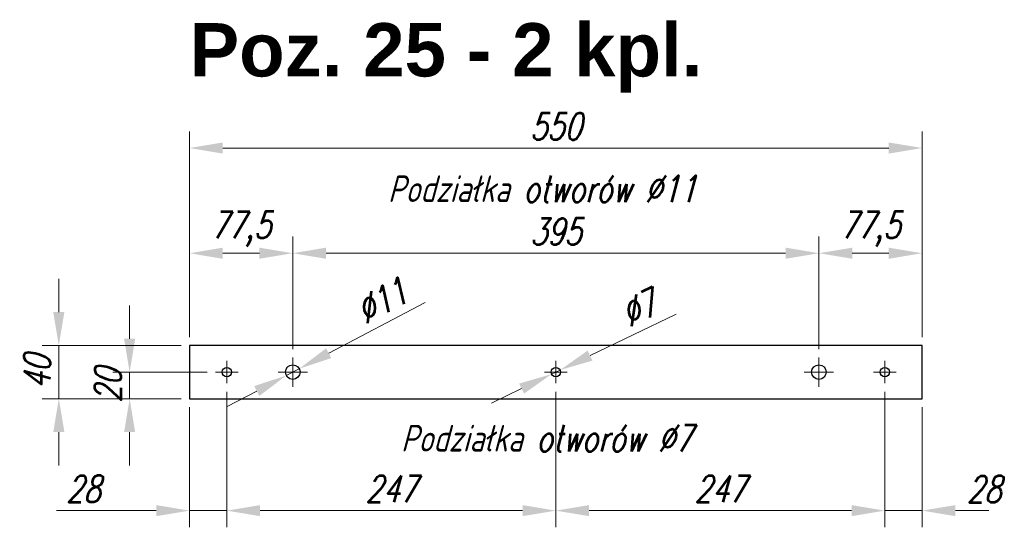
# Model space of a CAD drawing. Header units: millimetres. Extents: x -176817 to 571382, y -58489 to 156123.
# Tile 127 of 256: x -68674 to -67935, y 98344 to 98725. Entities that reach past the tile are written whole.
import ezdxf

# ---------------------------------------------------------------- set-up
doc = ezdxf.new("R2010")
doc.units = ezdxf.units.MM
doc.header["$LTSCALE"] = 0.2
for name, pattern in [('AM_ISO08W050', [18, 12, -1.5, 3, -1.5]), ('AM_ISO08W050x2', [9, 6, -0.75, 1.5, -0.75]), ('DASHDOT', [25.4, 12.7, -6.35, 0, -6.35])]:
    doc.linetypes.add(name, pattern=pattern)
doc.layers.get('Defpoints').update_dxf_attribs({"lineweight": 13})
for name, color, linetype, lineweight in [('-AAA Opisy2', 71, 'Continuous', 18), ('-AAA Otw nowe 1', 64, 'DASHDOT', 18), ('-AAA Siatka', 20, 'Continuous', 40), ('-AAA Widok', 2, 'Continuous', 30), ('-AAA Wymiar', 1, 'Continuous', 18), ('AM_7', 4, 'AM_ISO08W050', 13)]:
    doc.layers.add(name, color=color, linetype=linetype, lineweight=lineweight)
doc.layers.get('-AAA Otw nowe 1').off()
doc.styles.add('Arial B', font='arialbd.ttf')
doc.styles.add('WYMIARY', font='ROMANS.shx', dxfattribs={"width": 0.75, "oblique": 15})
doc.dimstyles.new('1 do 10', dxfattribs={"dimscale": 10, "dimtxt": 2, "dimasz": 2.5, "dimexe": 1.25, "dimexo": 0.625, "dimtad": 1, "dimdec": 1, "dimtxsty": 'WYMIARY', "dimcen": 2.5, "dimclrd": 256, "dimclre": 256, "dimclrt": 5, "dimadec": 0, "dimazin": 0, "dimtfac": 1, "dimtdec": 1, "dimtmove": 0, "dimatfit": 3, "dimfxl": 1.25, "dimlwd": -1, "dimlwe": -1, "dimarcsym": 0})

# ---------------------------------------------------------------- blocks, each defined once
blk = doc.blocks.new('PŁ A-10-1')
at = {"layer": '-AAA Siatka'}
blk.add_point((20, -275), dxfattribs=at)
at = {"layer": '-AAA Widok'}
blk.add_lwpolyline([(0, -550), (40, -550), (40, 0), (0, 0)], close=True, dxfattribs=at)
for centre, radius in [((20, -28.02), 3.5), ((20, -77.5), 5.5), ((20, -275), 3.5), ((20, -472.5), 5.5), ((20, -522), 3.5)]:
    blk.add_circle(centre, radius, dxfattribs=at)
at = {"layer": 'AM_7', "linetype": 'AM_ISO08W050x2'}
for p, q in [((20, -28.02), (20, -19.52)), ((20, -28.02), (11.5, -28.02)), ((20, -28.02), (28.5, -28.02)), ((20, -28.02), (20, -36.52)), ((20, -77.5), (20, -66.5)), ((20, -77.5), (9, -77.5)), ((20, -77.5), (31, -77.5)), ((20, -77.5), (20, -88.5)), ((20, -275), (20, -266.5)), ((20, -275), (11.5, -275)), ((20, -275), (28.5, -275)), ((20, -275), (20, -283.5)), ((20, -472.5), (20, -461.5)), ((20, -472.5), (9, -472.5)), ((20, -472.5), (31, -472.5)), ((20, -472.5), (20, -483.5)), ((20, -522), (20, -513.5)), ((20, -522), (11.5, -522)), ((20, -522), (28.5, -522)), ((20, -522), (20, -530.5))]:
    blk.add_line(p, q, dxfattribs=at)
blk = doc.blocks.new('*D554')
at = {"layer": '-AAA Wymiar', "transparency": 16777216}
for p, q in [((-68591.67, 98485.95), (-68591.67, 98510.95)), ((-68533.45, 98460.95), (-68604.17, 98460.95)), ((-68591.67, 98440.95), (-68591.67, 98460.95)), ((-68552.97, 98440.95), (-68604.17, 98440.95)), ((-68591.67, 98415.95), (-68591.67, 98390.95))]:
    blk.add_line(p, q, dxfattribs=at)
for points in [[(-68595.84, 98485.95), (-68587.5, 98485.95), (-68591.67, 98460.95)], [(-68595.84, 98415.95), (-68587.5, 98415.95), (-68591.67, 98440.95)]]:
    blk.add_solid(points, dxfattribs=at)
at = {"layer": 'Defpoints', "color": 0, "transparency": 16777216}
for p in [(-68591.67, 98460.95), (-68527.2, 98460.95), (-68546.72, 98440.95)]:
    blk.add_point(p, dxfattribs=at)
at = {"layer": '-AAA Wymiar', "color": 5, "transparency": 16777216, "insert": (-68607.92, 98450.95), "char_height": 20, "attachment_point": 5, "rotation": 90, "style": 'WYMIARY'}
blk.add_mtext('20', dxfattribs=at)
blk = doc.blocks.new('*D555')
at = {"layer": '-AAA Wymiar', "transparency": 16777216}
for p, q in [((-68644.84, 98505.95), (-68644.84, 98530.95)), ((-68552.97, 98480.95), (-68657.34, 98480.95)), ((-68644.84, 98480.95), (-68644.84, 98440.95)), ((-68552.97, 98440.95), (-68657.34, 98440.95)), ((-68644.84, 98415.95), (-68644.84, 98390.95))]:
    blk.add_line(p, q, dxfattribs=at)
for points in [[(-68649.01, 98505.95), (-68640.67, 98505.95), (-68644.84, 98480.95)], [(-68649.01, 98415.95), (-68640.67, 98415.95), (-68644.84, 98440.95)]]:
    blk.add_solid(points, dxfattribs=at)
at = {"layer": 'Defpoints', "color": 0, "transparency": 16777216}
for p in [(-68546.72, 98480.95), (-68644.84, 98440.95), (-68546.72, 98440.95)]:
    blk.add_point(p, dxfattribs=at)
at = {"layer": '-AAA Wymiar', "color": 5, "transparency": 16777216, "insert": (-68661.09, 98460.95), "char_height": 20, "attachment_point": 5, "rotation": 90, "style": 'WYMIARY'}
blk.add_mtext('40', dxfattribs=at)
blk = doc.blocks.new('*D556')
at = {"layer": '-AAA Wymiar', "transparency": 16777216}
for p, q in [((-68546.72, 98487.2), (-68546.72, 98562.65)), ((-68469.22, 98478.2), (-68469.22, 98562.65)), ((-68521.72, 98550.15), (-68494.22, 98550.15))]:
    blk.add_line(p, q, dxfattribs=at)
for points in [[(-68521.72, 98554.31), (-68521.72, 98545.98), (-68546.72, 98550.15)], [(-68494.22, 98554.31), (-68494.22, 98545.98), (-68469.22, 98550.15)]]:
    blk.add_solid(points, dxfattribs=at)
at = {"layer": 'Defpoints', "color": 0, "transparency": 16777216}
for p in [(-68469.22, 98550.15), (-68546.72, 98480.95), (-68469.22, 98471.95)]:
    blk.add_point(p, dxfattribs=at)
at = {"layer": '-AAA Wymiar', "color": 5, "transparency": 16777216, "insert": (-68507.97, 98568.3), "char_height": 20, "attachment_point": 5, "style": 'WYMIARY'}
blk.add_mtext('77,5', dxfattribs=at)
blk = doc.blocks.new('*D557')
at = {"layer": '-AAA Wymiar', "transparency": 16777216}
for p, q in [((-68369.82, 98513.2), (-68442.22, 98475.14)), ((-68474.09, 98458.39), (-68464.35, 98463.51)), ((-68496.21, 98446.76), (-68518.34, 98435.13))]:
    blk.add_line(p, q, dxfattribs=at)
for points in [[(-68444.16, 98478.83), (-68440.28, 98471.45), (-68464.35, 98463.51)], [(-68498.15, 98450.45), (-68494.28, 98443.07), (-68474.09, 98458.39)]]:
    blk.add_solid(points, dxfattribs=at)
at = {"layer": 'Defpoints', "color": 0, "transparency": 16777216}
for p in [(-68464.35, 98463.51), (-68474.09, 98458.39)]:
    blk.add_point(p, dxfattribs=at)
at = {"layer": '-AAA Wymiar', "color": 5, "transparency": 16777216, "insert": (-68402.52, 98514.37), "char_height": 20, "attachment_point": 5, "rotation": 27.7286, "style": 'WYMIARY'}
blk.add_mtext('∅11', dxfattribs=at)
blk = doc.blocks.new('*D558')
at = {"layer": '-AAA Wymiar', "transparency": 16777216}
for p, q in [((-68181.38, 98504.5), (-68246.04, 98473.33)), ((-68274.87, 98459.43), (-68268.56, 98462.47)), ((-68297.39, 98448.58), (-68319.91, 98437.72))]:
    blk.add_line(p, q, dxfattribs=at)
for points in [[(-68247.85, 98477.08), (-68244.23, 98469.57), (-68268.56, 98462.47)], [(-68299.2, 98452.33), (-68295.58, 98444.82), (-68274.87, 98459.43)]]:
    blk.add_solid(points, dxfattribs=at)
at = {"layer": 'Defpoints', "color": 0, "transparency": 16777216}
for p in [(-68268.56, 98462.47), (-68274.87, 98459.43)]:
    blk.add_point(p, dxfattribs=at)
at = {"layer": '-AAA Wymiar', "color": 5, "transparency": 16777216, "insert": (-68209.51, 98508.98), "char_height": 20, "attachment_point": 5, "rotation": 25.73682, "style": 'WYMIARY'}
blk.add_mtext('∅7', dxfattribs=at)
blk = doc.blocks.new('*D559')
at = {"layer": '-AAA Wymiar', "transparency": 16777216}
for p, q in [((-68469.22, 98478.2), (-68469.22, 98562.65)), ((-68074.22, 98478.2), (-68074.22, 98562.65)), ((-68444.22, 98550.15), (-68099.22, 98550.15))]:
    blk.add_line(p, q, dxfattribs=at)
for points in [[(-68444.22, 98554.31), (-68444.22, 98545.98), (-68469.22, 98550.15)], [(-68099.22, 98554.31), (-68099.22, 98545.98), (-68074.22, 98550.15)]]:
    blk.add_solid(points, dxfattribs=at)
at = {"layer": 'Defpoints', "color": 0, "transparency": 16777216}
for p in [(-68074.22, 98550.15), (-68469.22, 98471.95), (-68074.22, 98471.95)]:
    blk.add_point(p, dxfattribs=at)
at = {"layer": '-AAA Wymiar', "color": 5, "transparency": 16777216, "insert": (-68271.72, 98566.4), "char_height": 20, "attachment_point": 5, "style": 'WYMIARY'}
blk.add_mtext('395', dxfattribs=at)
blk = doc.blocks.new('*D560')
at = {"layer": '-AAA Wymiar', "transparency": 16777216}
for p, q in [((-68074.22, 98478.2), (-68074.22, 98562.65)), ((-67996.72, 98487.2), (-67996.72, 98562.65)), ((-68049.22, 98550.15), (-68021.72, 98550.15))]:
    blk.add_line(p, q, dxfattribs=at)
for points in [[(-68049.22, 98554.31), (-68049.22, 98545.98), (-68074.22, 98550.15)], [(-68021.72, 98554.31), (-68021.72, 98545.98), (-67996.72, 98550.15)]]:
    blk.add_solid(points, dxfattribs=at)
at = {"layer": 'Defpoints', "color": 0, "transparency": 16777216}
for p in [(-67996.72, 98550.15), (-67996.72, 98480.95), (-68074.22, 98471.95)]:
    blk.add_point(p, dxfattribs=at)
at = {"layer": '-AAA Wymiar', "color": 5, "transparency": 16777216, "insert": (-68035.47, 98568.3), "char_height": 20, "attachment_point": 5, "style": 'WYMIARY'}
blk.add_mtext('77,5', dxfattribs=at)
blk = doc.blocks.new('*D561')
at = {"layer": '-AAA Wymiar', "transparency": 16777216}
for p, q in [((-68518.7, 98446.2), (-68518.7, 98344.49)), ((-68546.72, 98434.7), (-68546.72, 98344.49)), ((-68571.72, 98356.99), (-68646.69, 98356.99)), ((-68518.7, 98356.99), (-68546.72, 98356.99)), ((-68493.7, 98356.99), (-68468.7, 98356.99))]:
    blk.add_line(p, q, dxfattribs=at)
for points in [[(-68571.72, 98361.15), (-68571.72, 98352.82), (-68546.72, 98356.99)], [(-68493.7, 98361.15), (-68493.7, 98352.82), (-68518.7, 98356.99)]]:
    blk.add_solid(points, dxfattribs=at)
at = {"layer": 'Defpoints', "color": 0, "transparency": 16777216}
for p in [(-68518.7, 98452.45), (-68546.72, 98440.95), (-68518.7, 98356.99)]:
    blk.add_point(p, dxfattribs=at)
at = {"layer": '-AAA Wymiar', "color": 5, "transparency": 16777216, "insert": (-68626.36, 98373.24), "char_height": 20, "attachment_point": 5, "style": 'WYMIARY'}
blk.add_mtext('28', dxfattribs=at)
blk = doc.blocks.new('*D562')
at = {"layer": '-AAA Wymiar', "transparency": 16777216}
for p, q in [((-68518.7, 98446.2), (-68518.7, 98344.49)), ((-68271.72, 98446.2), (-68271.72, 98344.49)), ((-68493.7, 98356.99), (-68296.72, 98356.99))]:
    blk.add_line(p, q, dxfattribs=at)
for points in [[(-68493.7, 98361.15), (-68493.7, 98352.82), (-68518.7, 98356.99)], [(-68296.72, 98361.15), (-68296.72, 98352.82), (-68271.72, 98356.99)]]:
    blk.add_solid(points, dxfattribs=at)
at = {"layer": 'Defpoints', "color": 0, "transparency": 16777216}
for p in [(-68518.7, 98452.45), (-68271.72, 98452.45), (-68271.72, 98356.99)]:
    blk.add_point(p, dxfattribs=at)
at = {"layer": '-AAA Wymiar', "color": 5, "transparency": 16777216, "insert": (-68395.21, 98373.24), "char_height": 20, "attachment_point": 5, "style": 'WYMIARY'}
blk.add_mtext('247', dxfattribs=at)
blk = doc.blocks.new('*D563')
at = {"layer": '-AAA Wymiar', "transparency": 16777216}
for p, q in [((-68271.72, 98446.2), (-68271.72, 98344.49)), ((-68024.72, 98446.2), (-68024.72, 98344.49)), ((-68246.72, 98356.99), (-68049.72, 98356.99))]:
    blk.add_line(p, q, dxfattribs=at)
for points in [[(-68246.72, 98361.15), (-68246.72, 98352.82), (-68271.72, 98356.99)], [(-68049.72, 98361.15), (-68049.72, 98352.82), (-68024.72, 98356.99)]]:
    blk.add_solid(points, dxfattribs=at)
at = {"layer": 'Defpoints', "color": 0, "transparency": 16777216}
for p in [(-68271.72, 98452.45), (-68024.72, 98452.45), (-68024.72, 98356.99)]:
    blk.add_point(p, dxfattribs=at)
at = {"layer": '-AAA Wymiar', "color": 5, "transparency": 16777216, "insert": (-68148.22, 98373.24), "char_height": 20, "attachment_point": 5, "style": 'WYMIARY'}
blk.add_mtext('247', dxfattribs=at)
blk = doc.blocks.new('*D564')
at = {"layer": '-AAA Wymiar', "transparency": 16777216}
for p, q in [((-67996.72, 98434.7), (-67996.72, 98344.49)), ((-68024.72, 98358.7), (-68024.72, 98369.49)), ((-68049.72, 98356.99), (-68074.72, 98356.99)), ((-68024.72, 98356.99), (-67996.72, 98356.99)), ((-67971.72, 98356.99), (-67946.72, 98356.99))]:
    blk.add_line(p, q, dxfattribs=at)
for points in [[(-68049.72, 98361.15), (-68049.72, 98352.82), (-68024.72, 98356.99)], [(-67971.72, 98361.15), (-67971.72, 98352.82), (-67996.72, 98356.99)]]:
    blk.add_solid(points, dxfattribs=at)
at = {"layer": 'Defpoints', "color": 0, "transparency": 16777216}
for p in [(-67996.72, 98440.95), (-67996.72, 98356.99), (-68024.72, 98352.45)]:
    blk.add_point(p, dxfattribs=at)
at = {"layer": '-AAA Wymiar', "color": 5, "transparency": 16777216, "insert": (-67950.17, 98373.15), "char_height": 20, "attachment_point": 5, "style": 'WYMIARY'}
blk.add_mtext('28', dxfattribs=at)
blk = doc.blocks.new('*D577')
at = {"layer": '-AAA Wymiar', "transparency": 16777216}
for p, q in [((-68546.72, 98487.2), (-68546.72, 98641.6)), ((-67996.72, 98487.2), (-67996.72, 98641.6)), ((-68521.72, 98629.1), (-68021.72, 98629.1))]:
    blk.add_line(p, q, dxfattribs=at)
for points in [[(-68521.72, 98633.27), (-68521.72, 98624.94), (-68546.72, 98629.1)], [(-68021.72, 98633.27), (-68021.72, 98624.94), (-67996.72, 98629.1)]]:
    blk.add_solid(points, dxfattribs=at)
at = {"layer": 'Defpoints', "color": 0, "transparency": 16777216}
for p in [(-67996.72, 98629.1), (-68546.72, 98480.95), (-67996.72, 98480.95)]:
    blk.add_point(p, dxfattribs=at)
at = {"layer": '-AAA Wymiar', "color": 5, "transparency": 16777216, "insert": (-68271.72, 98645.35), "char_height": 20, "attachment_point": 5, "style": 'WYMIARY'}
blk.add_mtext('550', dxfattribs=at)

msp = doc.modelspace()

# ---------------------------------------------------------------- block references
at = {"layer": '-AAA Otw nowe 1', "rotation": 90}
msp.add_blockref('PŁ A-10-1', (-68546.7169, 98440.9508), dxfattribs=at)

# ---------------------------------------------------------------- texts
at = {"layer": '-AAA Opisy2'}
for s, insert, char_height, width, attachment_point, style in [('Poz. 25 - 2 kpl.', (-68546.7169, 98696.7626), 40, 922.669786, 4, 'Arial B'), ('Podziałka otworów %%C11', (-68397.713, 98608.5672, 0), 20, 1395.235839, 1, 'WYMIARY'), ('Podziałka otworów %%C7', (-68387.9424, 98421.3316, 0), 20, 1395.235839, 1, 'WYMIARY')]:
    msp.add_mtext(s, dxfattribs=dict(at, insert=insert, char_height=char_height, width=width, attachment_point=attachment_point, style=style))

# ---------------------------------------------------------------- dimensions: what is measured, and where the dimension line sits
at = {"layer": '-AAA Wymiar'}
dim = msp.add_linear_dim(base=(-67996.7169, 98629.1047), p1=(-68546.7169, 98480.9508), p2=(-67996.7169, 98480.9508), dimstyle='1 do 10', dxfattribs=at)
dim.commit()
dim.dimension.update_dxf_attribs({"geometry": '*D577', "text_midpoint": (-68271.7169, 98645.3547)})
for base, p1, p2, picture, middle in [((-68469.2169, 98550.1466), (-68546.7169, 98480.9508), (-68469.2169, 98471.9508), '*D556', (-68507.9669, 98550.1466)), ((-68518.6977, 98356.9853), (-68546.7169, 98440.9508), (-68518.6977, 98452.4508), '*D561', (-68626.3607, 98356.9853))]:
    dim = msp.add_linear_dim(base=base, p1=p1, p2=p2, dimstyle='1 do 10', dxfattribs=at)
    dim.commit()
    dim.dimension.update_dxf_attribs({"geometry": picture, "text_midpoint": middle, "dimtype": 160})
for base, p1, p2, picture, middle in [((-68074.2169, 98550.1466), (-68469.2169, 98471.9508), (-68074.2169, 98471.9508), '*D559', (-68271.7169, 98566.3966)), ((-67996.7169, 98550.1466), (-68074.2169, 98471.9508), (-67996.7169, 98480.9508), '*D560', (-68035.4669, 98568.3013)), ((-68271.7169, 98356.9853), (-68518.6977, 98452.4508), (-68271.7169, 98452.4508), '*D562', (-68395.2073, 98373.2353)), ((-68024.7169, 98356.9853), (-68271.7169, 98452.4508), (-68024.7169, 98452.4508), '*D563', (-68148.2169, 98373.2353))]:
    dim = msp.add_linear_dim(base=base, p1=p1, p2=p2, dimstyle='1 do 10', override={"dimtmove": 1}, dxfattribs=at)
    dim.commit()
    dim.dimension.update_dxf_attribs({"geometry": picture, "text_midpoint": middle})
for p1, p2, picture, middle in [((-68474.0853, 98458.3918), (-68464.3485, 98463.5099), '*D557', (-68402.5174, 98514.3696)), ((-68274.8697, 98459.431), (-68268.5641, 98462.4707), '*D558', (-68209.5067, 98508.9794))]:
    dim = msp.add_diameter_dim_2p(p1=p1, p2=p2, dimstyle='1 do 10', dxfattribs=at)
    dim.commit()
    dim.dimension.update_dxf_attribs({"geometry": picture, "text_midpoint": middle})
dim = msp.add_linear_dim(base=(-68644.8403, 98440.9508), p1=(-68546.7169, 98480.9508), p2=(-68546.7169, 98440.9508), angle=90, dimstyle='1 do 10', dxfattribs=at)
dim.commit()
dim.dimension.update_dxf_attribs({"geometry": '*D555', "text_midpoint": (-68661.0903, 98460.9508)})
dim = msp.add_linear_dim(base=(-68591.6695, 98460.9508), p1=(-68546.7169, 98440.9508), p2=(-68527.1977, 98460.9508), angle=90, dimstyle='1 do 10', dxfattribs=at)
dim.commit()
dim.dimension.update_dxf_attribs({"geometry": '*D554', "text_midpoint": (-68591.6695, 98450.9508), "dimtype": 160})
dim = msp.add_linear_dim(base=(-67996.7169, 98356.9853), p1=(-68024.7169, 98352.4508), p2=(-67996.7169, 98440.9508), dimstyle='1 do 10', override={"dimtmove": 1}, dxfattribs=at)
dim.commit()
dim.dimension.update_dxf_attribs({"geometry": '*D564', "text_midpoint": (-67950.1687, 98356.9012), "dimtype": 160})

doc.saveas('drawing.dxf')
